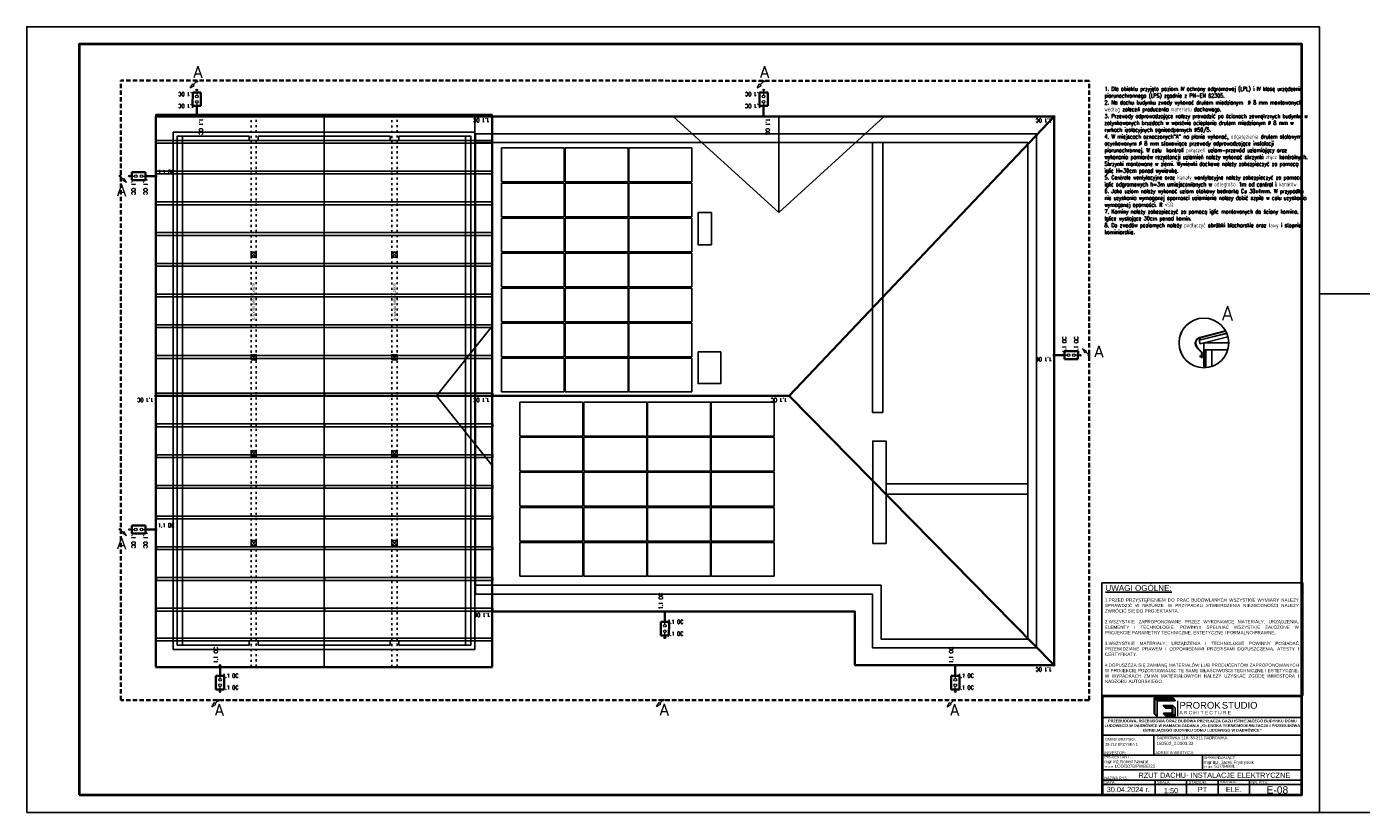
# Model space of a CAD drawing. Header units: millimetres. Extents: x 22250 to 51280, y -5012 to 7692.
# Tile 5 of 183: x 30770 to 34590, y -5012 to -2762. Entities that reach past the tile are written whole.
import ezdxf
from ezdxf.enums import TextEntityAlignment as Align

# ---------------------------------------------------------------- set-up
doc = ezdxf.new("R2010")
doc.units = ezdxf.units.MM
doc.linetypes.add('ACAD_ISO03W100', pattern=[30, 12, -18])
doc.linetypes.add('DASHED', pattern=[19.05, 12.7, -6.35])
for name, color, linetype in [('-RAMKI', 250, 'Continuous'), ('2DE_TXT-EB', 7, 'Continuous'), ('E_podklad', 252, 'Continuous'), ('el - rozdzielnice schemat', 7, 'Continuous'), ('PV', 1, 'Continuous')]:
    doc.layers.add(name, color=color, linetype=linetype)
for name, color, linetype, lineweight in [('2DE_OBJ_Eb-PV', 170, 'Continuous', 35), ('2DE_OBJ_Eb-Zn', 120, 'Continuous', 18), ('2DE_PLS_Eb-$Fe$30x4$', 152, 'DASHED', 35), ('2DE_PLS_Eb-$Fe$d8$30.3PL', 170, 'Continuous', 35), ('2DE_PLS_Eb-FZ', 140, 'Continuous', 18), ('E_odgrom', 1, 'Continuous', 40), ('E_odgromowka', 10, 'Continuous', 18), ('el - odgromowka', 10, 'Continuous', 30), ('EL_Odgromowe', 10, 'ACAD_ISO03W100', 9)]:
    doc.layers.add(name, color=color, linetype=linetype, lineweight=lineweight)
doc.styles.add('CGothic', font='GOTHIC.TTF')
doc.styles.add('CP_ATTR', font='ROMANS.SHX')
doc.styles.add('CP_TXTCON', font='ROMANS.SHX', dxfattribs={"width": 0.8})
doc.styles.add('EKB-Simplex', font='simplex.shx', dxfattribs={"width": 0.7})
doc.styles.add('romans', font='romans.shx')
doc.styles.get("Standard").update_dxf_attribs({"font": 'arial.ttf'})

# ---------------------------------------------------------------- blocks, each defined once
blk = doc.blocks.new('*U949')
for p, q in [((-1, 5.26), (-1, 1)), ((-1, 3), (-1, 4))]:
    blk.add_line(p, q)
blk.add_lwpolyline([(-74, 0), (0, 0), (0, 45), (-74, 45)], close=True)
at = {"lineweight": 40}
blk.add_lwpolyline([(-71, 1), (-1, 1), (-1, 44), (-71, 44)], close=True, dxfattribs=at)
blk = doc.blocks.new('LOGO_PROROK')
h = blk.add_hatch(color=256)
h.dxf.hatch_style = 1
h.paths.add_polyline_path([(302, 572), (302, 588), (35, 588), (35, 121), (52, 121), (52, 572)])
h = blk.add_hatch(color=117)
h.dxf.hatch_style = 1
h.paths.add_polyline_path([(52, 572), (122, 502), (388, 502), (318, 572)])
h = blk.add_hatch(color=256)
h.dxf.hatch_style = 1
h.paths.add_polyline_path([(302, 588), (302, 572), (318, 572), (585, 572), (585, 588)])
h.paths.add_polyline_path([(585, 121), (585, 369), (302, 369), (302, 352), (568, 352), (568, 137), (310, 137), (310, 121)])
h = blk.add_hatch(color=117)
h.dxf.hatch_style = 1
h.paths.add_polyline_path([(318, 572), (388, 502), (655, 502), (585, 572)])
h = blk.add_hatch(color=256)
h.dxf.hatch_style = 1
h.paths.add_polyline_path([(585, 588), (585, 572), (655, 502), (655, 518)])
h = blk.add_hatch(color=117)
h.dxf.hatch_style = 1
h.paths.add_polyline_path([(52, 121), (35, 121), (105, 51), (122, 51)])
h = blk.add_hatch(color=117)
h.dxf.hatch_style = 1
h.paths.add_polyline_path([(568, 352), (302, 352), (372, 282), (568, 282)])
h = blk.add_hatch(color=117)
h.dxf.hatch_style = 1
h.paths.add_polyline_path([(655, 51), (585, 121), (310, 121), (380, 51)])
for p, q in [((52, 572), (122, 502)), ((122, 502), (388, 502)), ((122, 502), (122, 51)), ((302, 572), (302, 588)), ((388, 502), (655, 502)), ((585, 588), (655, 518)), ((585, 572), (655, 502)), ((655, 502), (655, 518)), ((35, 121), (105, 51)), ((52, 121), (122, 51)), ((122, 51), (105, 51)), ((302, 369), (302, 352)), ((459, 369), (302, 369)), ((302, 352), (372, 282)), ((459, 352), (302, 352)), ((310, 121), (380, 51)), ((372, 282), (568, 282)), ((380, 51), (655, 51)), ((585, 369), (655, 299)), ((585, 121), (655, 51)), ((655, 51), (655, 299))]:
    blk.add_line(p, q)
at = {"lineweight": 20}
blk.add_line((724, 502), (724, 51), dxfattribs=at)
for points in [[(318, 572), (302, 572), (302, 572), (52, 572), (52, 121), (35, 121), (35, 588), (585, 588), (585, 572), (318, 572)], [(568, 352), (459, 352), (459, 369), (585, 369), (585, 121), (310, 121), (310, 137), (568, 137)]]:
    blk.add_lwpolyline(points, close=True)
at = {"insert": (784, 472), "char_height": 201.4, "attachment_point": 1}
blk.add_mtext_dynamic_manual_height_columns('PROROK', width=3506.2, gutter_width=10.9, heights=[0], dxfattribs=at)
at = {"color": 117, "insert": (2039, 472), "char_height": 200, "attachment_point": 1}
blk.add_mtext_dynamic_manual_height_columns('STUDIO', width=3506.2, gutter_width=10.9, heights=[0], dxfattribs=at)
at = {"lineweight": 20, "insert": (784, 204), "char_height": 100, "attachment_point": 1}
blk.add_mtext_dynamic_manual_height_columns('A R C H I T E C T U R E', width=3506.2, gutter_width=10.9, heights=[0], dxfattribs=at)
blk = doc.blocks.new('RAMKA1')
for p, q in [((598.49, 580.51), (693.49, 580.51)), ((598.49, 572.05), (693.49, 572.05)), ((622.87, 562.55), (622.87, 572.05)), ((598.49, 562.55), (693.49, 562.55)), ((645.99, 562.55), (645.99, 555.55)), ((598.49, 555.55), (693.49, 555.55)), ((598.49, 550.55), (693.49, 550.55)), ((598.49, 548.55), (693.49, 548.55)), ((623.49, 550.55), (623.49, 543.55)), ((638.49, 550.55), (638.49, 543.55)), ((653.49, 550.55), (653.49, 543.55)), ((668.49, 550.55), (668.49, 543.55))]:
    blk.add_line(p, q)
for points in [[(597.99, 591.01), (693.99, 591.01), (693.99, 644.74), (597.99, 644.74)], [(598.49, 543.55), (598.49, 590.51), (693.49, 590.51), (693.49, 543.55)]]:
    blk.add_lwpolyline(points, close=True)
blk.add_lwpolyline([(597.99, 543.05), (597.99, 591.01), (693.99, 591.01)])
at = {"xscale": 0.01609849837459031, "yscale": 0.01609849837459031, "zscale": 0.01609849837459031}
blk.add_blockref('LOGO_PROROK', (622.46, 580.31), dxfattribs=at)
at = {"layer": '-RAMKI', "attachment_point": 1}
for s, insert, char_height, width, style in [('{\\fArial|b0|i0|c0|p34;\\LUWAGI OGÓLNE:}', (599.76, 643.65), 2.7519, 86.4064, 'CGothic'), ('\\pxqj;{\\fArial|b0|i0|c238|p34;\\W1;1.PRZED PRZYSTĘPIENIEM DO PRAC BUDOWLANYCH WSZYSTKIE WYMIARY NALEŻY SPRAWDZIĆ W NATURZE. W PRZYPADKU STWIERDZENIA NIEZGODNOŚCI NALEŻY ZWRÓCIĆ SIĘ DO PROJEKTANTA.\\P\\P2.WSZYSTKIE ZAPROPONOWANE PRZEZ WYKONAWCĘ MATERIAŁY, URZĄDZENIA, ELEMENTY I TECHNOLOGIE, POWINNY SPEŁNIAĆ WSZYSTKIE ZAŁOŻONE W PROJEKCIE PARAMETRY TECHNICZNE, ESTETYCZNE I FORMALNO-PRAWNE.\\P\\P3.WSZYSTKIE MATERIAŁY, URZĄDZENIA I TECHNOLOGIE POWINNY POSIADAĆ PRZEWIDZIANE PRAWEM I ODPOWIEDNIMI PRZEPISAMI DOPUSZCZENIA, ATESTY I CERTYFIKATY.\\P\\P4.DOPUSZCZA SIĘ ZAMIANĘ MATERIAŁÓW LUB PRODUCENTÓW ZAPROPONOWANYCH W PROJEKCIE POZOSTAWIAJĄC TE SAME WŁAŚCIWOŚCI TECHNICZNE I ESTETYCZNE. W WYPADKACH ZMIAN MATERIAŁOWYCH NALEŻY UZYSKAĆ ZGODĘ INWESTORA I NADZORU AUTORSKIEGO.}', (599.47, 637.3), 1.55283, 92.3017, 'romans')]:
    blk.add_mtext(s, dxfattribs=dict(at, insert=insert, char_height=char_height, width=width, style=style))
for s, width, heights, insert, char_height, attachment_point in [('\\pxsm1;{\\fArial|b1|i0|c238|p34;PRZEBUDOWA, ROZBUDOWA ORAZ BUDOWA PRZYŁĄCZA GAZU ISTNIEJĄCEGO BUDYNKU DOMU LUDOWEGO W DĄBRÓWCE W RAMACH ZADANIA „GŁĘBOKA TERMOMODERNIZACJA I PRZEBUDOWA ISTNIEJĄCEGO BUDYNKU DOMU LUDOWEGO W DĄBRÓWCE”}', 95, [24.29], (645.99, 579.5), 1.33333, 2), ('\\pxa0.25,sm1.15;{\\H0.83333x;GMINA BRZYSKA\\P\\pa0,s*;38-212 BRZYSKA 1}', 46.9954, [0], (599.66, 570.71), 1.5, 1), ('\\pxa0.25,sm1.15;{\\H0.91667x;DĄBRÓWKA 118, 38-211 DĄBRÓWKA}\\P\\pa0,s*;180502_2.0003.33', 68.3598, [0], (624.18, 571.5), 1.5, 1), ('PROJEKTANT :', 28.4215, [0], (599.17, 562.35), 1.3, 1), ('INWESTOR:', 28.4215, [0], (599.23, 564.25), 1.3, 1), ('mgr inż.Robert Nawrot', 32.615, [0], (599.24, 560.16), 1.5, 1), ('ADRES INWESTYCJI:', 28.4215, [0], (623.63, 564.36), 1.3, 1), ('SPRAWDZAJĄCY:', 28.4215, [0], (646.71, 562), 1.3, 1), ('\\pxa0.58333,sm1.15;{\\H0.75x;nr upr. }LOD/5078/PWBE/23', 47.9358, [0], (599.21, 557.98), 1.5, 1), ('\\pxa0.58333,sm1.15;{\\H0.75x;nr upr. }617/94/WŁ', 47.9358, [0], (646.71, 557.98), 1.5, 1), ('mgr inż. Jacek Frydrysiak', 28.4215, [0], (646.81, 559.85), 1.5, 1), ('NAZWA RYS.:', 28.4215, [0], (599.18, 552.25), 1.3, 1), ('DATA:', 28.4215, [0], (599.23, 550.2), 1.3, 1), ('SKALA:', 28.4215, [0], (624.42, 550.2), 1.3, 1), ('STADIUM:', 28.4215, [0], (639.42, 550.2), 1.3, 1), ('BRANŻA:', 28.4215, [0], (654.42, 550.44), 1.3, 1), ('NR. RYS.:', 28.4215, [0], (669.42, 550.2), 1.3, 1), ('30.04.2024 r.', 28.4215, [0], (610.65, 546.09), 2.5, 5), ('PT', 28.4215, [0], (646.04, 546.09), 2.5, 5), ('\\pxqc;ELE.', 15, [5], (661, 546.1), 2.5, 5)]:
    blk.add_mtext_dynamic_manual_height_columns(s, width=width, gutter_width=12.5, heights=heights, dxfattribs=dict(insert=insert, char_height=char_height, attachment_point=attachment_point))
blk = doc.blocks.new('2d_elko_endsym_oc12_z861zej')
for p, q in [((150, 150), (27, 27)), ((300, 300), (115, 185)), ((115, 185), (185, 115)), ((300, 300), (185, 115))]:
    blk.add_line(p, q)
at = {"ltscale": 20}
blk.add_circle((0, 0), 37.5, dxfattribs=at)
at = {"linetype": 'ByBlock', "style": 'CP_ATTR', "flags": 9}
for tag in ['NAME', 'GROUP', 'NUMBER', 'PRODUCER', 'ARTICLE', 'PRODUCT-TYPE', 'ORDER-NO', 'CHARACTER', 'MOUNTINGS', 'WEIGHT', 'MATERIAL', 'H']:
    blk.add_attdef(tag, text='', height=0.01, dxfattribs=at).set_placement((59, -59), align=Align.MIDDLE_LEFT)
blk = doc.blocks.new('Pd_elko_bis_nm129_zz3adxm')
for p, q in [((188, 0), (-188, 0)), ((-188, 0), (-188, -625)), ((188, -625), (188, 0)), ((-188, -625), (188, -625))]:
    blk.add_line(p, q)
at = {"linetype": 'ByBlock', "style": 'CP_ATTR', "flags": 9}
for tag, p in [('NAME', (-188, -625)), ('GROUP', (-187, -625)), ('NUMBER', (-188, -625)), ('PRODUCER', (-187, -625)), ('ARTICLE', (-187, -625)), ('PRODUCT-TYPE', (-188, -625)), ('ORDER-NO', (-188, -625)), ('CHARACTER', (-188, -625)), ('POWER', (-187, -625)), ('VOLTAGE', (-187, -625)), ('WEIGHT', (-187, -625)), ('OTHER', (-187, -625)), ('MATERIAL', (-188, -625))]:
    blk.add_attdef(tag, text='', height=0.01, dxfattribs=at).set_placement(p, align=Align.MIDDLE_LEFT)
blk = doc.blocks.new('Pd_elko_bis_nm144_fmpfec')
for p, q in [((125, 0), (0, 0)), ((625, 0), (500, 0))]:
    blk.add_line(p, q)
for centre in [(188, 0), (438, 0)]:
    blk.add_circle(centre, 62.5)
at = {"linetype": 'ByBlock', "style": 'CP_ATTR', "flags": 9}
for tag in ['NAME', 'GROUP', 'NUMBER', 'PRODUCER', 'ARTICLE', 'PRODUCT-TYPE', 'ORDER-NO', 'CHARACTER', 'POWER', 'VOLTAGE', 'WEIGHT', 'OTHER', 'MATERIAL']:
    blk.add_attdef(tag, text='', height=0.01, rotation=90, dxfattribs=at).set_placement((200, 61), align=Align.MIDDLE_LEFT)
at = {"layer": '2DE_TXT-EB', "linetype": 'ByBlock', "style": 'CP_TXTCON', "width": 0.8, "flags": 12}
blk.add_attdef('MARK1', (88, 100), '', height=180, rotation=90, dxfattribs=at)
blk = doc.blocks.new('Pd_elko_bis_nm196_f3vjeyv')
at = {"ltscale": 20}
blk.add_circle((0, 0), 37.5, dxfattribs=at)
at = {"linetype": 'ByBlock', "style": 'CP_ATTR', "flags": 9}
for tag in ['NAME', 'GROUP', 'NUMBER', 'PRODUCER', 'ARTICLE', 'PRODUCT-TYPE', 'ORDER-NO', 'CHARACTER', 'POWER', 'VOLTAGE', 'WEIGHT', 'OTHER', 'MATERIAL']:
    blk.add_attdef(tag, text='', height=0.01, dxfattribs=at).set_placement((0, 0), align=Align.MIDDLE_LEFT)
at = {"layer": '2DE_TXT-EB', "linetype": 'ByBlock', "style": 'CP_TXTCON', "width": 0.8, "flags": 12}
blk.add_attdef('MARK1', (100, 100), '', height=180, dxfattribs=at)
blk = doc.blocks.new('*U971')
at = {"layer": 'PV'}
for p, q in [((-90.05, 48.345), (90.05, 48.345)), ((-90.05, -48.345), (-90.05, 48.345)), ((90.05, 48.345), (90.05, -48.345)), ((90.05, -48.345), (-90.05, -48.345))]:
    blk.add_line(p, q, dxfattribs=at)
blk = doc.blocks.new('*U970')
at = {"layer": 'PV', "ltscale": 2}
for p in [(0, 401.28), (182.5, 401.28), (365, 401.28), (547.5, 401.28), (0, 300.96), (182.5, 300.96), (365, 300.96), (547.5, 300.96)]:
    blk.add_blockref('*U971', p, dxfattribs=at)
at = {"layer": 'PV', "color": 0, "linetype": 'ByBlock', "lineweight": -2, "transparency": 16777216}
for p in [(0, 200.64), (182.5, 200.64), (365, 200.64), (547.5, 200.64), (0, 100.32), (182.5, 100.32), (365, 100.32), (547.5, 100.32), (0, 0), (182.5, 0), (365, 0), (547.5, 0)]:
    blk.add_blockref('*U971', p, dxfattribs=at)
blk = doc.blocks.new('*U973')
at = {"layer": 'PV'}
for p, q in [((-90.05, 48.345), (90.05, 48.345)), ((-90.05, -48.345), (-90.05, 48.345)), ((90.05, 48.345), (90.05, -48.345)), ((90.05, -48.345), (-90.05, -48.345))]:
    blk.add_line(p, q, dxfattribs=at)
blk = doc.blocks.new('*U972')
at = {"layer": 'PV', "ltscale": 2}
for p in [(0, 601.92), (182.5, 601.92), (365, 601.92), (0, 501.6), (182.5, 501.6), (365, 501.6), (0, 401.28), (182.5, 401.28), (365, 401.28), (0, 300.96), (182.5, 300.96), (365, 300.96)]:
    blk.add_blockref('*U973', p, dxfattribs=at)
at = {"layer": 'PV', "color": 0, "linetype": 'ByBlock', "lineweight": -2, "transparency": 16777216}
for p in [(0, 200.64), (182.5, 200.64), (365, 200.64), (0, 100.32), (182.5, 100.32), (365, 100.32), (0, 0), (182.5, 0), (365, 0)]:
    blk.add_blockref('*U973', p, dxfattribs=at)
blk = doc.blocks.new('*U978')
for p, q in [((-1, 5.26), (-1, 1)), ((-1, 3), (-1, 4))]:
    blk.add_line(p, q)
blk.add_lwpolyline([(-42, 0), (0, 0), (0, 29.7), (-42, 29.7)], close=True)
at = {"lineweight": 40}
blk.add_lwpolyline([(-39, 1), (-1, 1), (-1, 28.7), (-39, 28.7)], close=True, dxfattribs=at)

msp = doc.modelspace()

# ---------------------------------------------------------------- hatches: boundary and pattern name
at = {"layer": 'el - odgromowka', "ltscale": 0.1}
h = msp.add_hatch(color=256, dxfattribs=at)
h.paths.add_polyline_path([(34128.3, -3652.4), (34128.3, -3653.1), (34128.9, -3653.1, 0.414214)])
h.paths.add_polyline_path([(34128.3, -3652.4, 0.414214), (34127.6, -3653.1), (34128.3, -3653.1)])
h.paths.add_polyline_path([(34128.3, -3653.1), (34127.6, -3653.1, 0.414214), (34128.3, -3653.7)])
h.paths.add_polyline_path([(34128.9, -3653.1), (34128.3, -3653.1), (34128.3, -3653.7, 0.414214)])
h = msp.add_hatch(color=256, dxfattribs=at)
h.paths.add_polyline_path([(34128.4, -3652.4), (34128.4, -3653), (34129.1, -3653, 0.414214)])
h.paths.add_polyline_path([(34128.4, -3652.4, 0.414214), (34127.8, -3653), (34128.4, -3653)])
h.paths.add_polyline_path([(34128.4, -3653), (34127.8, -3653, 0.414214), (34128.4, -3653.7)])
h.paths.add_polyline_path([(34129.1, -3653), (34128.4, -3653), (34128.4, -3653.7, 0.414214)])
h = msp.add_hatch(color=256, dxfattribs=at)
h.paths.add_polyline_path([(34134.1, -3707, 0.414214), (34133.4, -3706.4), (34133.4, -3707)])
h.paths.add_polyline_path([(34133.4, -3706.4, 0.414214), (34132.8, -3707), (34133.4, -3707)])
h.paths.add_polyline_path([(34133.4, -3707), (34132.8, -3707, 0.414214), (34133.4, -3707.7)])
h.paths.add_polyline_path([(34134.1, -3707), (34133.4, -3707), (34133.4, -3707.7, 0.414214)])
h = msp.add_hatch(color=256, dxfattribs=at)
h.paths.add_polyline_path([(34134.2, -3707, 0.414214), (34133.6, -3706.3), (34133.6, -3707)])
h.paths.add_polyline_path([(34133.6, -3706.3, 0.414214), (34132.9, -3707), (34133.6, -3707)])
h.paths.add_polyline_path([(34133.6, -3707), (34132.9, -3707, 0.414214), (34133.6, -3707.6)])
h.paths.add_polyline_path([(34134.2, -3707), (34133.6, -3707), (34133.6, -3707.6, 0.414214)])
h = msp.add_hatch(color=256, dxfattribs=at)
h.paths.add_polyline_path([(34143.9, -3706.4), (34143.9, -3707.7, 0.414214), (34144.6, -3707, 0.414214)])
h.paths.add_polyline_path([(34143.9, -3706.4, 0.414214), (34143.3, -3707), (34143.9, -3707)])
h.paths.add_polyline_path([(34143.9, -3707), (34143.3, -3707, 0.414214), (34143.9, -3707.7)])
h = msp.add_hatch(color=256, dxfattribs=at)
h.paths.add_polyline_path([(34143.9, -3706.4), (34143.9, -3707), (34144.6, -3707, 0.414214)])
h.paths.add_polyline_path([(34143.9, -3706.4, 0.414214), (34143.3, -3707), (34143.9, -3707)])
h.paths.add_polyline_path([(34143.9, -3707), (34143.3, -3707, 0.414214), (34143.9, -3707.7)])
h.paths.add_polyline_path([(34144.6, -3707), (34143.9, -3707), (34143.9, -3707.7, 0.414214)])
h = msp.add_hatch(color=256, dxfattribs=at)
h.paths.add_polyline_path([(34144, -3706.3), (34144, -3707.6, 0.414214), (34144.7, -3707, 0.414214)])
h.paths.add_polyline_path([(34144, -3706.3, 0.414214), (34143.4, -3707), (34144, -3707)])
h.paths.add_polyline_path([(34144, -3707), (34143.4, -3707, 0.414214), (34144, -3707.6)])
h = msp.add_hatch(color=256, dxfattribs=at)
h.paths.add_polyline_path([(34144, -3706.3), (34144, -3707), (34144.7, -3707, 0.414214)])
h.paths.add_polyline_path([(34144, -3706.3, 0.414214), (34143.4, -3707), (34144, -3707)])
h.paths.add_polyline_path([(34144, -3707), (34143.4, -3707, 0.414214), (34144, -3707.6)])
h.paths.add_polyline_path([(34144.7, -3707), (34144, -3707), (34144, -3707.6, 0.414214)])

# ---------------------------------------------------------------- linework, layer by layer
at = {"layer": '2DE_PLS_Eb-$Fe$30x4$'}
for p, q in [((33810.8, -2917.1), (31039.8, -2915.9)), ((31039.8, -4690.8), (31039.8, -2915.9)), ((33810.8, -4690.8), (33810.8, -2917.1)), ((33810.8, -4690.8), (31039.8, -4690.8))]:
    msp.add_line(p, q, dxfattribs=at)
at = {"layer": '2DE_PLS_Eb-$Fe$d8$30.3PL'}
for p, q in [((31257.1, -2989.1), (31257.2, -3018.6)), ((32879.4, -2989.1), (32879.4, -3018.6)), ((33710.8, -3018.8), (31139.8, -3018.8)), ((31139.8, -4595.8), (31139.8, -3018.8)), ((32102.8, -4595.8), (32102.8, -3018.8)), ((33710.8, -3018.8), (32952.8, -3819.3)), ((33710.8, -4590.8), (33710.8, -3018.8)), ((31110.3, -3190), (31139.8, -3189.9)), ((33740.2, -3702.8), (33710.8, -3702.8)), ((32952.8, -3819.3), (32102.8, -3819.3)), ((32952.8, -3819.3), (33710.8, -4590.8)), ((31110.3, -4202), (31139.8, -4201.9)), ((33140.8, -4436.8), (32104.7, -4436.8)), ((32596.8, -4466.3), (32596.8, -4436.8)), ((33140.8, -4590.8), (33140.8, -4436.8)), ((32102.8, -4595.8), (31139.8, -4595.8)), ((31323.5, -4620.7), (31323.5, -4591.2)), ((33710.8, -4590.8), (33140.8, -4590.8)), ((33428.1, -4620.7), (33428.1, -4591.2))]:
    msp.add_line(p, q, dxfattribs=at)
at = {"layer": '2DE_PLS_Eb-$Fe$d8$30.3PL', "ltscale": 2}
msp.add_line((32102.8, -3819.3), (31139.8, -3819.3), dxfattribs=at)
at = {"layer": 'E_podklad', "ltscale": 2}
for p, q in [((32102.8, -3013.8), (31139.8, -3013.8)), ((31139.8, -4595.8), (31139.8, -3013.8)), ((31621.3, -3013.8), (31621.3, -4595.8)), ((32102.8, -3013.8), (32102.8, -4595.8)), ((32922.8, -3294.3), (32620.8, -3018.8)), ((32922.8, -3294.3), (33224.8, -3018.8)), ((32922.8, -3294.3), (32922.8, -3018.8)), ((32952.8, -3819.3), (33710.8, -3018.8)), ((31407.3, -3075.3), (31407.3, -3087.8)), ((31407.3, -3087.8), (31432.3, -3087.8)), ((31432.3, -3087.8), (31432.3, -3075.3)), ((31810.3, -3075.3), (31810.3, -3087.8)), ((31810.3, -3087.8), (31835.3, -3087.8)), ((31835.3, -3087.8), (31835.3, -3075.3)), ((33190.8, -3866.6), (33190.8, -3093.8)), ((33190.8, -3093.8), (33220.8, -3093.8)), ((33220.8, -3866.6), (33220.8, -3093.8)), ((31412.3, -3407.3), (31427.3, -3422.3)), ((31412.3, -3422.3), (31427.3, -3407.3)), ((31815.3, -3407.3), (31830.3, -3422.3)), ((31815.3, -3422.3), (31830.3, -3407.3)), ((31943.4, -3819.3), (32102.8, -3619.8)), ((31412.3, -3701.3), (31427.3, -3716.3)), ((31412.3, -3716.3), (31427.3, -3701.3)), ((31815.3, -3701.3), (31830.3, -3716.3)), ((31815.3, -3716.3), (31830.3, -3701.3)), ((31943.4, -3819.3), (32952.8, -3819.3)), ((31943.4, -3819.3), (32102.8, -4018.8)), ((32952.8, -3819.3), (33710.8, -4590.8)), ((33190.8, -3866.6), (33220.8, -3866.6)), ((31412.3, -3976.3), (31427.3, -3991.3)), ((31412.3, -3991.3), (31427.3, -3976.3)), ((31815.3, -3976.3), (31830.3, -3991.3)), ((31815.3, -3991.3), (31830.3, -3976.3)), ((33229.8, -4070.8), (33635.8, -4070.8)), ((33229.8, -4100.8), (33635.8, -4100.8)), ((31412.3, -4233.3), (31427.3, -4248.3)), ((31412.3, -4248.3), (31427.3, -4233.3)), ((31815.3, -4233.3), (31830.3, -4248.3)), ((31815.3, -4248.3), (31830.3, -4233.3)), ((31407.3, -4533.3), (31407.3, -4520.8)), ((31407.3, -4520.8), (31432.3, -4520.8)), ((31432.3, -4520.8), (31432.3, -4533.3)), ((31810.3, -4533.3), (31810.3, -4520.8)), ((31810.3, -4520.8), (31815.3, -4520.8)), ((31815.3, -4520.8), (31835.3, -4520.8)), ((31835.3, -4520.8), (31835.3, -4533.3)), ((31139.8, -4595.8), (32102.8, -4595.8))]:
    msp.add_line(p, q, dxfattribs=at)
at = {"layer": 'E_podklad', "linetype": 'ACAD_ISO03W100', "ltscale": 0.5}
for points in [[(31412.3, -4595.8), (31412.3, -3013.8), (31427.3, -3013.8), (31427.3, -4595.8)], [(31815.3, -4595.8), (31815.3, -3013.8), (31830.3, -3013.8), (31830.3, -4595.8)]]:
    msp.add_lwpolyline(points, close=True, dxfattribs=at)
at = {"layer": 'E_podklad', "ltscale": 2}
for points in [[(33710.8, -4386.8), (33710.8, -4590.8), (33140.8, -4590.8), (33140.8, -4436.8), (32052.8, -4436.8), (32052.8, -3018.8), (33710.8, -3018.8)], [(31621.3, -3087.8), (31621.3, -3095.8), (31139.8, -3095.8), (31139.8, -3087.8)], [(31189.8, -3063.8), (32052.8, -3063.8), (32052.8, -4545.8), (31189.8, -4545.8)], [(31201.3, -3075.3), (31216.3, -3075.3), (31216.3, -4533.3), (31201.3, -4533.3)], [(31621.3, -3087.8), (31621.3, -3095.8), (32102.8, -3095.8), (32102.8, -3087.8)], [(32026.3, -3075.3), (32041.3, -3075.3), (32041.3, -4533.3), (32026.3, -4533.3)], [(33635.8, -4386.8), (33635.8, -4515.8), (33215.8, -4515.8), (33215.8, -4361.8), (32052.8, -4361.8), (32052.8, -3093.8), (33635.8, -3093.8)], [(33660.8, -4386.8), (33660.8, -4540.8), (33190.8, -4540.8), (33190.8, -4386.8), (32054.8, -4386.8), (32054.8, -3068.8), (33660.8, -3068.8)], [(31621.3, -3175.8), (31621.3, -3183.8), (31139.8, -3183.8), (31139.8, -3175.8)], [(31621.3, -3175.8), (31621.3, -3183.8), (32102.8, -3183.8), (32102.8, -3175.8)], [(31621.3, -3263.8), (31621.3, -3271.8), (31139.8, -3271.8), (31139.8, -3263.8)], [(31621.3, -3263.8), (31621.3, -3271.8), (32102.8, -3271.8), (32102.8, -3263.8)], [(32729.8, -3386.3), (32729.8, -3294.3), (32691.8, -3294.3), (32691.8, -3386.3)], [(31621.3, -3351.8), (31621.3, -3359.8), (31139.8, -3359.8), (31139.8, -3351.8)], [(31621.3, -3351.8), (31621.3, -3359.8), (32102.8, -3359.8), (32102.8, -3351.8)], [(31412.3, -3422.3), (31427.3, -3422.3), (31427.3, -3407.3), (31412.3, -3407.3)], [(31815.3, -3422.3), (31830.3, -3422.3), (31830.3, -3407.3), (31815.3, -3407.3)], [(31621.3, -3439.8), (31621.3, -3447.8), (31139.8, -3447.8), (31139.8, -3439.8)], [(31621.3, -3439.8), (31621.3, -3447.8), (32102.8, -3447.8), (32102.8, -3439.8)], [(31621.3, -3527.8), (31621.3, -3535.8), (31139.8, -3535.8), (31139.8, -3527.8)], [(31621.3, -3527.8), (31621.3, -3535.8), (32102.8, -3535.8), (32102.8, -3527.8)], [(31621.3, -3615.8), (31621.3, -3623.8), (31139.8, -3623.8), (31139.8, -3615.8)], [(31621.3, -3615.8), (31621.3, -3623.8), (32102.8, -3623.8), (32102.8, -3615.8)], [(31621.3, -3703.8), (31621.3, -3711.8), (31139.8, -3711.8), (31139.8, -3703.8)], [(31412.3, -3716.3), (31427.3, -3716.3), (31427.3, -3701.3), (31412.3, -3701.3)], [(31621.3, -3703.8), (31621.3, -3711.8), (32102.8, -3711.8), (32102.8, -3703.8)], [(31815.3, -3716.3), (31830.3, -3716.3), (31830.3, -3701.3), (31815.3, -3701.3)], [(32691.8, -3693.3), (32691.8, -3784.3), (32756.8, -3784.3), (32756.8, -3693.3)], [(31623.2, -3811.7), (31623.2, -3819.7), (31141.7, -3819.7), (31141.7, -3811.7)], [(31623.2, -3811.7), (31623.2, -3819.7), (32104.7, -3819.7), (32104.7, -3811.7)], [(31623.2, -3899.7), (31623.2, -3907.7), (31141.7, -3907.7), (31141.7, -3899.7)], [(31623.2, -3899.7), (31623.2, -3907.7), (32104.7, -3907.7), (32104.7, -3899.7)], [(33191.8, -4241.8), (33229.8, -4241.8), (33229.8, -3948.8), (33191.8, -3948.8)], [(31623.2, -3987.7), (31623.2, -3995.7), (31141.7, -3995.7), (31141.7, -3987.7)], [(31412.3, -3991.3), (31427.3, -3991.3), (31427.3, -3976.3), (31412.3, -3976.3)], [(31623.2, -3987.7), (31623.2, -3995.7), (32104.7, -3995.7), (32104.7, -3987.7)], [(31815.3, -3991.3), (31830.3, -3991.3), (31830.3, -3976.3), (31815.3, -3976.3)], [(31623.2, -4075.7), (31623.2, -4083.7), (31141.7, -4083.7), (31141.7, -4075.7)], [(31623.2, -4075.7), (31623.2, -4083.7), (32104.7, -4083.7), (32104.7, -4075.7)], [(31623.2, -4163.7), (31623.2, -4171.7), (31141.7, -4171.7), (31141.7, -4163.7)], [(31623.2, -4163.7), (31623.2, -4171.7), (32104.7, -4171.7), (32104.7, -4163.7)], [(31412.3, -4248.3), (31427.3, -4248.3), (31427.3, -4233.3), (31412.3, -4233.3)], [(31815.3, -4248.3), (31830.3, -4248.3), (31830.3, -4233.3), (31815.3, -4233.3)], [(31623.2, -4251.7), (31623.2, -4259.7), (31141.7, -4259.7), (31141.7, -4251.7)], [(31623.2, -4251.7), (31623.2, -4259.7), (32104.7, -4259.7), (32104.7, -4251.7)], [(31623.2, -4339.7), (31623.2, -4347.7), (31141.7, -4347.7), (31141.7, -4339.7)], [(31623.2, -4339.7), (31623.2, -4347.7), (32104.7, -4347.7), (32104.7, -4339.7)], [(31623.2, -4427.7), (31623.2, -4435.7), (31141.7, -4435.7), (31141.7, -4427.7)], [(31623.2, -4427.7), (31623.2, -4435.7), (32104.7, -4435.7), (32104.7, -4427.7)], [(31621.3, -4512.8), (31621.3, -4520.8), (31139.8, -4520.8), (31139.8, -4512.8)], [(31621.3, -4512.8), (31621.3, -4520.8), (32102.8, -4520.8), (32102.8, -4512.8)]]:
    msp.add_lwpolyline(points, close=True, dxfattribs=at)
for points in [[(31407.3, -4533.3), (31201.3, -4533.3), (31201.3, -3075.3), (31407.3, -3075.3)], [(31432.3, -3075.3), (31810.3, -3075.3)], [(31835.3, -3075.3), (32041.3, -3075.3), (32041.3, -4533.3), (31835.3, -4533.3)], [(33190.8, -4497.8), (33190.8, -4540.8), (33660.8, -4540.8), (33660.8, -3846.8)], [(31810.3, -4533.3), (31432.3, -4533.3)]]:
    msp.add_lwpolyline(points, dxfattribs=at)
at = {"layer": 'el - odgromowka', "ltscale": 0.1}
for p, q in [((34129.8, -3659.2), (34128.3, -3653.1)), ((34130, -3659.1), (34128.4, -3653)), ((34133.4, -3711.5), (34133.4, -3699.8)), ((34133.6, -3711.5), (34133.6, -3699.7)), ((34143.9, -3687.3), (34143.9, -3738.8)), ((34144, -3687.3), (34144, -3738.8)), ((34143.9, -3707), (34127, -3707)), ((34144, -3707), (34127.1, -3707))]:
    msp.add_line(p, q, dxfattribs=at)
for centre in [(34128.3, -3653.1), (34128.4, -3653), (34133.4, -3707), (34133.6, -3707), (34143.9, -3707), (34144, -3707)]:
    msp.add_circle(centre, 0.648, dxfattribs=at)
for points in [[(34128.3, -3653.1), (34122.7, -3653.8), (34111, -3663.9), (34118.5, -3680.8), (34128.2, -3688.6), (34133.2, -3694.8), (34133.4, -3699.1), (34133.4, -3699.8)], [(34128.4, -3653), (34122.8, -3653.8), (34111.1, -3663.9), (34118.6, -3680.8), (34128.3, -3688.6), (34133.3, -3694.8), (34133.5, -3699.1), (34133.6, -3699.7)]]:
    msp.add_open_spline(points, degree=3, knots=[0, 0, 0, 0, 2.32977, 4.804466, 6.259456, 7.591032, 7.892876, 7.892876, 7.892876, 7.892876], dxfattribs=at)
at = {"layer": 'el - rozdzielnice schemat', "ltscale": 0.1}
for p, q in [((34205, -3640.2), (34126, -3660.1)), ((34126, -3660.1), (34128.6, -3670.5)), ((34205.1, -3640.1), (34126.1, -3660.1)), ((34126.1, -3660.1), (34128.8, -3670.5)), ((34208.4, -3650.4), (34128.6, -3670.5)), ((34208.6, -3650.3), (34128.8, -3670.5)), ((34139.5, -3667.8), (34210.6, -3667.8)), ((34139.5, -3667.8), (34139.5, -3738.9)), ((34139.5, -3687.3), (34207.9, -3687.3)), ((34139.6, -3667.8), (34210.7, -3667.8)), ((34139.6, -3667.8), (34139.6, -3738.9)), ((34139.6, -3687.3), (34208, -3687.3)), ((34162.3, -3687.3), (34162.3, -3735.1)), ((34162.5, -3687.3), (34162.5, -3735.1))]:
    msp.add_line(p, q, dxfattribs=at)
at = {"layer": 'el - rozdzielnice schemat', "color": 30, "ltscale": 0.1}
for centre in [(34139.5, -3667.8), (34139.6, -3667.8)]:
    msp.add_circle(centre, 71.1, dxfattribs=at)
at = {"layer": 'EL_Odgromowe', "linetype": 'ByBlock', "lineweight": 30}
for p, q in [((34128.4, -3652.5), (34201.4, -3632.8)), ((34128.5, -3652.4), (34201.5, -3632.8))]:
    msp.add_line(p, q, dxfattribs=at)

# ---------------------------------------------------------------- block references
for name, p, xscale, yscale, zscale in [('*U949', (34470.2, -5012), 50, 50, 50), ('*U978', (36570.2, -5012), 50, 50, 50), ('RAMKA1', (30259.3, -8223.2), 6, 6, 6)]:
    msp.add_blockref(name, p, dxfattribs=dict(xscale=xscale, yscale=yscale, zscale=zscale))
at = {"layer": '2DE_OBJ_Eb-PV'}
for p, xscale, yscale, zscale, rotation in [((31257, -2989.1), 0.0624999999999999, 0.0624999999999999, 0.0624999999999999, 179.9054447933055), ((32879.3, -2989.1), 0.06249999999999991, 0.06249999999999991, 0.06249999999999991, 179.9054447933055), ((31110.3, -3190), 0.0624999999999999, 0.0624999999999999, 0.0624999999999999, 269.9054447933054), ((33740.2, -3702.7), 0.06249999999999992, 0.06249999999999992, 0.06249999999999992, 89.90544479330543), ((31110.3, -4202), 0.06249999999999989, 0.06249999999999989, 0.06249999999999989, 269.9054447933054), ((32596.9, -4466.3), 0.0624999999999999, 0.0624999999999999, 0.0624999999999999, 359.9054447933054), ((31323.6, -4620.7), 0.06249999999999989, 0.06249999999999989, 0.06249999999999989, 359.9054447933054), ((33428.2, -4620.7), 0.0624999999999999, 0.0624999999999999, 0.0624999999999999, 359.9054447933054)]:
    msp.add_blockref('Pd_elko_bis_nm129_zz3adxm', p, dxfattribs=dict(at, xscale=xscale, yscale=yscale, zscale=zscale, rotation=rotation))
at = {"layer": '2DE_OBJ_Eb-Zn'}
for name, p, xscale, yscale, zscale, rotation, values in [('Pd_elko_bis_nm196_f3vjeyv', (31257.1, -2943.3), 0.0624999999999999, 0.0624999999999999, 0.0624999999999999, 179.9054447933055, {'MARK1': '1.1 OC'}), ('Pd_elko_bis_nm196_f3vjeyv', (32879.4, -2943.3), 0.06249999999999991, 0.06249999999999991, 0.06249999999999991, 179.9054447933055, {'MARK1': '1.1 OC'}), ('Pd_elko_bis_nm144_fmpfec', (31257, -2989.1), 0.06249999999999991, 0.06249999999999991, 0.06249999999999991, 89.90544479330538, {'MARK1': '4.1 OC'}), ('Pd_elko_bis_nm144_fmpfec', (32879.3, -2989.1), 0.06249999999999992, 0.06249999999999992, 0.06249999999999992, 89.90544479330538, {'MARK1': '4.1 OC'}), ('Pd_elko_bis_nm196_f3vjeyv', (31257.2, -3018.6), 0.06249999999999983, 0.06249999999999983, 0.06249999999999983, 269.9054447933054, {'MARK1': '1.1 OC'}), ('Pd_elko_bis_nm196_f3vjeyv', (32101.4, -3018.2), 0.06249999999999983, 0.06249999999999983, 0.06249999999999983, 179.9054447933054, {'MARK1': '1.1 OC'}), ('Pd_elko_bis_nm196_f3vjeyv', (32879.4, -3018.6), 0.06249999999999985, 0.06249999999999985, 0.06249999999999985, 269.9054447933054, {'MARK1': '1.1 OC'}), ('Pd_elko_bis_nm196_f3vjeyv', (33710.8, -3018.8), 0.06249999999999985, 0.06249999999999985, 0.06249999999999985, 179.9054447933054, {'MARK1': '1.1 OC'}), ('Pd_elko_bis_nm196_f3vjeyv', (31064.4, -3190), 0.0624999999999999, 0.0624999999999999, 0.0624999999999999, 269.9054447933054, {'MARK1': '1.1 OC'}), ('Pd_elko_bis_nm144_fmpfec', (31110.3, -3190), 0.06249999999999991, 0.06249999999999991, 0.06249999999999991, 179.9054447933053, {'MARK1': '4.1 OC'}), ('Pd_elko_bis_nm196_f3vjeyv', (31139.8, -3189.9), 0.06249999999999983, 0.06249999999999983, 0.06249999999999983, 359.9054447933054, {'MARK1': '1.1 OC'}), ('Pd_elko_bis_nm144_fmpfec', (33740.2, -3702.7), 0.06249999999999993, 0.06249999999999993, 0.06249999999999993, 359.9054447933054, {'MARK1': '4.1 OC'}), ('Pd_elko_bis_nm196_f3vjeyv', (33786.1, -3702.8), 0.06249999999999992, 0.06249999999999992, 0.06249999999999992, 89.90544479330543, {'MARK1': '1.1 OC'}), ('Pd_elko_bis_nm196_f3vjeyv', (33710.8, -3702.8), 0.06249999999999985, 0.06249999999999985, 0.06249999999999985, 179.9054447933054, {'MARK1': '1.1 OC'}), ('Pd_elko_bis_nm196_f3vjeyv', (31139.3, -3819.3), 0.06249999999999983, 0.06249999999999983, 0.06249999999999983, 179.9054447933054, {'MARK1': '1.1 OC'}), ('Pd_elko_bis_nm196_f3vjeyv', (32101.4, -3819.3), 0.06249999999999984, 0.06249999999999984, 0.06249999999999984, 179.9054447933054, {'MARK1': '1.1 OC'}), ('Pd_elko_bis_nm196_f3vjeyv', (32952.8, -3819.3), 0.06249999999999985, 0.06249999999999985, 0.06249999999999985, 179.9054447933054, {'MARK1': '1.1 OC'}), ('Pd_elko_bis_nm196_f3vjeyv', (31064.4, -4202), 0.06249999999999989, 0.06249999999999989, 0.06249999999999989, 269.9054447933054, {'MARK1': '1.1 OC'}), ('Pd_elko_bis_nm144_fmpfec', (31110.3, -4202), 0.0624999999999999, 0.0624999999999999, 0.0624999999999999, 179.9054447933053, {'MARK1': '4.1 OC'}), ('Pd_elko_bis_nm196_f3vjeyv', (31139.8, -4201.9), 0.06249999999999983, 0.06249999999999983, 0.06249999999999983, 359.9054447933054, {'MARK1': '1.1 OC'}), ('Pd_elko_bis_nm196_f3vjeyv', (32596.8, -4436.8), 0.06249999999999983, 0.06249999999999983, 0.06249999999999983, 89.90544479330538, {'MARK1': '1.1 OC'}), ('Pd_elko_bis_nm196_f3vjeyv', (32103.2, -4435), 0.06249999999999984, 0.06249999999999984, 0.06249999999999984, 179.9054447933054, {'MARK1': '1.1 OC'}), ('Pd_elko_bis_nm144_fmpfec', (32596.9, -4466.3), 0.06249999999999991, 0.06249999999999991, 0.06249999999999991, 269.9054447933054, {'MARK1': '4.1 OC'}), ('Pd_elko_bis_nm196_f3vjeyv', (32596.8, -4512.1), 0.0624999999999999, 0.0624999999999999, 0.0624999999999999, 359.9054447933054, {'MARK1': '1.1 OC'}), ('Pd_elko_bis_nm196_f3vjeyv', (31323.5, -4591.2), 0.06249999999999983, 0.06249999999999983, 0.06249999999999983, 89.90544479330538, {'MARK1': '1.1 OC'}), ('Pd_elko_bis_nm196_f3vjeyv', (33428.1, -4591.2), 0.06249999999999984, 0.06249999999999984, 0.06249999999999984, 89.90544479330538, {'MARK1': '1.1 OC'}), ('Pd_elko_bis_nm144_fmpfec', (31323.6, -4620.7), 0.0624999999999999, 0.0624999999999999, 0.0624999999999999, 269.9054447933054, {'MARK1': '4.1 OC'}), ('Pd_elko_bis_nm144_fmpfec', (33428.2, -4620.7), 0.06249999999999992, 0.06249999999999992, 0.06249999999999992, 269.9054447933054, {'MARK1': '4.1 OC'}), ('Pd_elko_bis_nm196_f3vjeyv', (33710.8, -4590.8), 0.06249999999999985, 0.06249999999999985, 0.06249999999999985, 179.9054447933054, {'MARK1': '1.1 OC'}), ('Pd_elko_bis_nm196_f3vjeyv', (31323.6, -4666.5), 0.06249999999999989, 0.06249999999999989, 0.06249999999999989, 359.9054447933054, {'MARK1': '1.1 OC'}), ('Pd_elko_bis_nm196_f3vjeyv', (33428.1, -4666.5), 0.0624999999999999, 0.0624999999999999, 0.0624999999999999, 359.9054447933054, {'MARK1': '1.1 OC'})]:
    msp.add_blockref(name, p, dxfattribs=dict(at, xscale=xscale, yscale=yscale, zscale=zscale, rotation=rotation)).add_auto_attribs(values)
at = {"layer": '2DE_PLS_Eb-FZ'}
for p, xscale, yscale, zscale, rotation in [((31257.1, -2918.7), 0.06249999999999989, 0.06249999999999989, 0.06249999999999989, 179.9054447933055), ((32879.4, -2918.7), 0.0624999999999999, 0.0624999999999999, 0.0624999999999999, 179.9054447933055), ((31037.4, -3189.6), 0.0624999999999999, 0.0624999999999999, 0.0624999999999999, 269.9054447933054), ((33810.8, -3702.8), 0.06249999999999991, 0.06249999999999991, 0.06249999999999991, 89.90544479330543), ((31037.4, -4201.2), 0.0624999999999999, 0.0624999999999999, 0.0624999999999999, 269.9054447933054), ((31318.8, -4690.8), 0.06249999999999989, 0.06249999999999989, 0.06249999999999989, 179.9054447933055), ((32592.1, -4690.5), 0.06249999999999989, 0.06249999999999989, 0.06249999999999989, 179.9054447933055), ((33423.4, -4690.8), 0.0624999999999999, 0.0624999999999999, 0.0624999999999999, 179.9054447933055)]:
    msp.add_blockref('2d_elko_endsym_oc12_z861zej', p, dxfattribs=dict(at, xscale=xscale, yscale=yscale, zscale=zscale, rotation=rotation))
at = {"layer": 'PV', "rotation": 1.263131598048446e-08}
for name, p in [('*U972', (32218.8, -3759.6)), ('*U970', (32272.2, -4287.2))]:
    msp.add_blockref(name, p, dxfattribs=at)

# ---------------------------------------------------------------- texts
at = {"attachment_point": 5}
for s, width, heights, insert, char_height in [('\\pxqc;RZUT DACHU- INSTALACJE ELEKTRYCZNE', 570, [7], (34169.5, -4905.8), 15), ('1:50', 170.529, [0], (34045.6, -4949.8), 15), ('E-08', 170.529, [0], (34350, -4948), 21)]:
    msp.add_mtext_dynamic_manual_height_columns(s, width=width, gutter_width=75, heights=heights, dxfattribs=dict(at, insert=insert, char_height=char_height))
at = {"layer": 'E_odgrom', "color": 1, "linetype": 'ByBlock', "lineweight": 9, "insert": (33855, -2934), "char_height": 11.7188, "width": 519.113, "attachment_point": 1, "style": 'EKB-Simplex'}
msp.add_mtext('1. Dla obiektu przyjęto poziom IV ochrony odgromowej (LPL) i IV klasę urządzenia piorunochronnego (LPS) zgodnie z PN-EN 62305.\\P2. Na dachu budynku zwody wykonać drutem miedzianym  ∅ 8 mm montowanych według zaleceń producenta materiału dachowego.\\P3. Przewody odprowadzające nalezy prowadzić po ścianach zewnętrznych budynku w zatynkowanych bruzdach w warstwie ocieplenia drutem miedzianym ∅ 8 mm w rurkach izolacyjnych ognioodpornych Ø50/5.\\P4. W miejscach oznaczonych"A" na planie wykonać, odgałęzienia drutem stalowym ocynkowanym Ø 8 mm stanowiące przewody odprowadzające instalacji piorunochronnej. W celu  kontroli połączeń uziom-przewód uziemiający oraz wykonania pomiarów rezystancji uziemień należy wykonać skrzynki złącz kontrolnych. Skrzynki montowane w ziemi. Wywiewki dachowe należy zabezpieczyć za pomocą iglic H=30cm ponad wywiewkę.\\P5. Centrale wentylacyjne oraz kanały wentylacyjne należy zabezpieczyć za pomocą iglic odgromowych h=3m umiejscowionych w odległości 1m od central i kanałów.\\P6. Jako uziom należy wykonać uziom otokowy bednarką Cu 30x4mm. W przypadku nie uzyskania wymaganej opornosci uziemienie nalezy dobić szpile w celu uzyskania wymaganej oporności. R ≤5Ω.\\P7. Kominy należy zabezpieczyć za pomocą iglic montowanych do ściany komina. Iglice wystające 30cm ponad komin.\\P8. Do zwodów poziomych należy podłączyć obróbki blacharskie oraz ławy i stopnie kominiarskie.', dxfattribs=at)
at = {"layer": 'E_odgromowka', "linetype": 'ByBlock', "lineweight": -3, "attachment_point": 1, "rotation": 359.9514}
for insert, char_height, width in [((31247.2, -2875.2), 32.812, 48.223), ((32869.5, -2875.2), 32.812, 48.223), ((31029.1, -3214.3), 32.812, 48.223), ((34190.9, -3562.8), 41.016, 60.278), ((33826, -3675.8), 32.812, 48.223), ((31029.1, -4225.9), 32.812, 48.223), ((31308.9, -4701.9), 32.812, 48.223), ((32582.2, -4701.6), 32.812, 48.223), ((33413.5, -4701.9), 32.812, 48.223)]:
    msp.add_mtext('{\\Fsimplex|c0;A}', dxfattribs=dict(at, insert=insert, char_height=char_height, width=width))
at = {"layer": 'E_podklad', "transparency": 33554559, "char_height": 8, "attachment_point": 5, "rotation": 90.4248}
for insert in [(31420.1, -3548.7), (31824.2, -3548.7)]:
    msp.add_mtext_dynamic_manual_height_columns('h.spodu belki=126cm', width=138, gutter_width=12.5, heights=[0], dxfattribs=dict(at, insert=insert))

doc.saveas('drawing.dxf')
